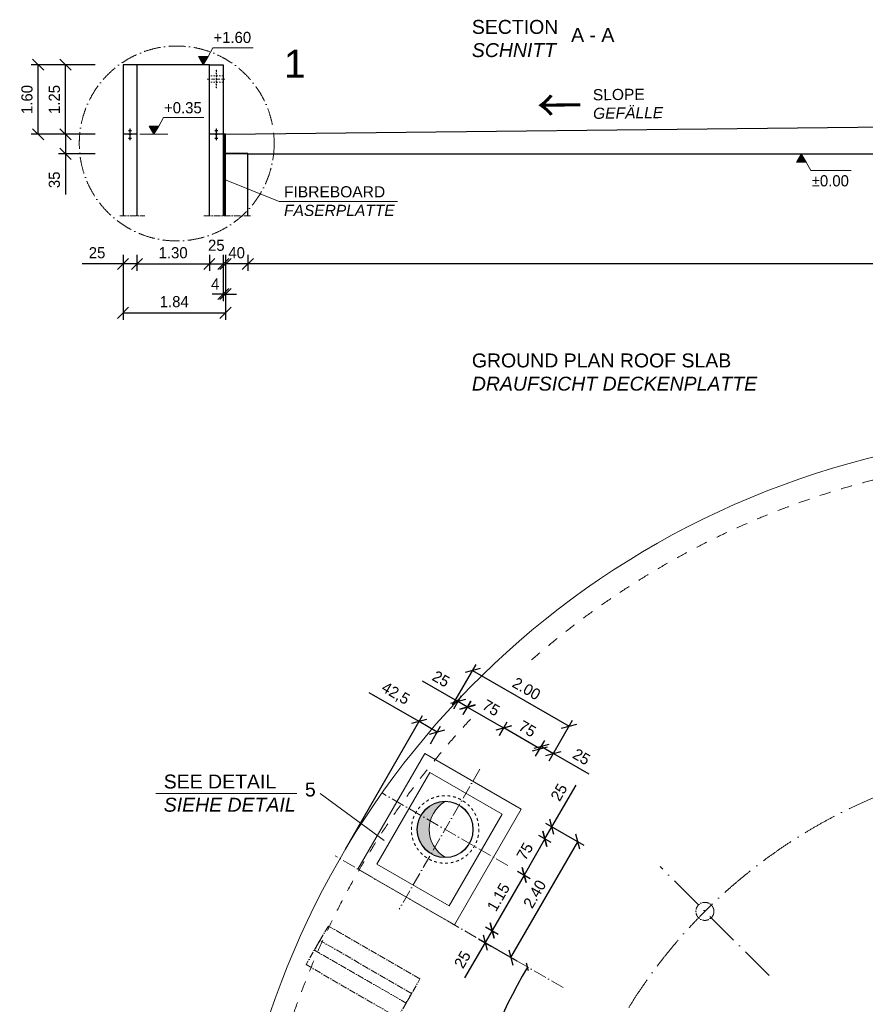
# Model space of a CAD drawing. Header units: millimetres. Extents: x -3395 to 5934498, y -177084 to 63013.
# Tile 34 of 121: x 171118 to 186301, y -78802 to -61126. Entities that reach past the tile are written whole.
import ezdxf

# ---------------------------------------------------------------- set-up
doc = ezdxf.new("R2010")
doc.units = ezdxf.units.MM
doc.linetypes.add('ACAD_ISO10W100', pattern=[18, 12, -3, 0, -3])
doc.linetypes.add('JIS_02_1.0', pattern=[2, 1, -1])
doc.layers.add('Bemaßung', color=7, linetype='Continuous', lineweight=9)
doc.layers.add('Beschriftung', color=7, linetype='Continuous', lineweight=9)
doc.styles.add('LBB3.5M1000', font='isocp.shx', dxfattribs={"height": 3.5})
doc.dimstyles.new('DIN', dxfattribs={"dimtxt": 2.5, "dimasz": 2.5, "dimexe": 1.25, "dimexo": 0.625, "dimtad": 1, "dimtih": 1, "dimdec": 4, "dimdsep": 46, "dimlunit": 6, "dimtxsty": 'Standard', "dimcen": 2.5, "dimadec": 0, "dimazin": 0, "dimtfac": 1, "dimtdec": 4, "dimtmove": 0, "dimatfit": 3, "dimfxl": 0, "dimtvp": 1, "dimtolj": 1, "dimtzin": 0, "dimarcsym": 0})

# ---------------------------------------------------------------- blocks, each defined once
blk = doc.blocks.new('_Oblique')
at = {"color": 0, "linetype": 'ByBlock', "lineweight": -2}
blk.add_line((-0.5, -0.5), (0.5, 0.5), dxfattribs=at)
blk = doc.blocks.new('*D219')
at = {"layer": 'Bemaßung', "color": 0, "lineweight": -2, "transparency": 16777216}
for p, q in [((172973, -65349), (172973, -65636)), ((173223, -65349), (173223, -65636)), ((172973, -65511), (172240, -65511)), ((173223, -65511), (172973, -65511))]:
    blk.add_line(p, q, dxfattribs=at)
at = {"layer": 'DEFPOINTS', "color": 0, "transparency": 16777216}
for p in [(172973, -64649), (173223, -64649), (173223, -65511)]:
    blk.add_point(p, dxfattribs=at)
at = {"layer": 'Bemaßung', "color": 0, "lineweight": -2, "transparency": 16777216, "xscale": 200, "yscale": 200, "zscale": 200, "rotation": 180}
blk.add_blockref('_Oblique', (172973, -65511), dxfattribs=at)
at = {"layer": 'Bemaßung', "color": 0, "lineweight": -2, "transparency": 16777216, "xscale": 200, "yscale": 200, "zscale": 200}
blk.add_blockref('_Oblique', (173223, -65511), dxfattribs=at)
at = {"layer": 'Bemaßung', "color": 0, "transparency": 16777216, "insert": (172507, -65311), "char_height": 200, "attachment_point": 5}
blk.add_mtext('\\A1;25', dxfattribs=at)
blk = doc.blocks.new('*D220')
at = {"layer": 'Bemaßung', "color": 0, "lineweight": -2, "transparency": 16777216}
for p, q in [((173223, -65349), (173223, -65636)), ((174523, -65349), (174523, -65636)), ((173223, -65511), (174523, -65511))]:
    blk.add_line(p, q, dxfattribs=at)
at = {"layer": 'DEFPOINTS', "color": 0, "transparency": 16777216}
for p in [(173223, -64649), (174523, -64649), (174523, -65511)]:
    blk.add_point(p, dxfattribs=at)
at = {"layer": 'Bemaßung', "color": 0, "lineweight": -2, "transparency": 16777216, "xscale": 200, "yscale": 200, "zscale": 200, "rotation": 180}
blk.add_blockref('_Oblique', (173223, -65511), dxfattribs=at)
at = {"layer": 'Bemaßung', "color": 0, "lineweight": -2, "transparency": 16777216, "xscale": 200, "yscale": 200, "zscale": 200}
blk.add_blockref('_Oblique', (174523, -65511), dxfattribs=at)
at = {"layer": 'Bemaßung', "color": 0, "transparency": 16777216, "insert": (173873, -65311), "char_height": 200, "attachment_point": 5}
blk.add_mtext('\\A1;1.30', dxfattribs=at)
blk = doc.blocks.new('*D221')
at = {"layer": 'Bemaßung', "color": 0, "lineweight": -2, "transparency": 16777216}
for p, q in [((174813, -65349), (174813, -65636)), ((175213, -65349), (175213, -65636)), ((175213, -65511), (174813, -65511))]:
    blk.add_line(p, q, dxfattribs=at)
at = {"layer": 'DEFPOINTS', "color": 0, "transparency": 16777216}
for p in [(174813, -64649), (175213, -64649), (174813, -65511)]:
    blk.add_point(p, dxfattribs=at)
at = {"layer": 'Bemaßung', "color": 0, "lineweight": -2, "transparency": 16777216, "xscale": 200, "yscale": 200, "zscale": 200, "rotation": 180}
blk.add_blockref('_Oblique', (174813, -65511), dxfattribs=at)
at = {"layer": 'Bemaßung', "color": 0, "lineweight": -2, "transparency": 16777216, "xscale": 200, "yscale": 200, "zscale": 200}
blk.add_blockref('_Oblique', (175213, -65511), dxfattribs=at)
at = {"layer": 'Bemaßung', "color": 0, "transparency": 16777216, "insert": (175013, -65311), "char_height": 200, "attachment_point": 5}
blk.add_mtext('\\A1;40', dxfattribs=at)
blk = doc.blocks.new('*D223')
at = {"layer": 'Bemaßung', "color": 0, "lineweight": -2, "transparency": 16777216}
for p, q in [((175213, -65349), (175213, -65636)), ((205063, -65349), (205063, -65636)), ((205063, -65511), (175213, -65511))]:
    blk.add_line(p, q, dxfattribs=at)
at = {"layer": 'DEFPOINTS', "color": 0, "transparency": 16777216}
for p in [(175213, -64649), (205063, -64649), (175213, -65511)]:
    blk.add_point(p, dxfattribs=at)
at = {"layer": 'Bemaßung', "color": 0, "lineweight": -2, "transparency": 16777216, "xscale": 200, "yscale": 200, "zscale": 200, "rotation": 180}
blk.add_blockref('_Oblique', (175213, -65511), dxfattribs=at)
at = {"layer": 'Bemaßung', "color": 0, "lineweight": -2, "transparency": 16777216, "xscale": 200, "yscale": 200, "zscale": 200}
blk.add_blockref('_Oblique', (205063, -65511), dxfattribs=at)
at = {"layer": 'Bemaßung', "color": 0, "transparency": 16777216, "insert": (190138, -65311), "char_height": 200, "attachment_point": 5}
blk.add_mtext('\\A1;29.85', dxfattribs=at)
blk = doc.blocks.new('*D225')
at = {"layer": 'Bemaßung', "color": 0, "lineweight": -2, "transparency": 16777216}
for p, q in [((172273, -61934), (171324, -61934)), ((171449, -63184), (171449, -61934)), ((172273, -63184), (171324, -63184))]:
    blk.add_line(p, q, dxfattribs=at)
at = {"layer": 'DEFPOINTS', "color": 0, "transparency": 16777216}
for p in [(171449, -61934), (172973, -61934), (172973, -63184)]:
    blk.add_point(p, dxfattribs=at)
at = {"layer": 'Bemaßung', "color": 0, "lineweight": -2, "transparency": 16777216, "xscale": 200, "yscale": 200, "zscale": 200}
for p, rotation in [((171449, -61934), 90), ((171449, -63184), 270)]:
    blk.add_blockref('_Oblique', p, dxfattribs=dict(at, rotation=rotation))
at = {"layer": 'Bemaßung', "color": 0, "transparency": 16777216, "insert": (171249, -62559), "char_height": 200, "attachment_point": 5, "rotation": 90}
blk.add_mtext('\\A1;1.60', dxfattribs=at)
blk = doc.blocks.new('*D226')
at = {"layer": 'Bemaßung', "color": 0, "lineweight": -2, "transparency": 16777216}
for p, q in [((172473, -63184), (171816, -63184)), ((171941, -63184), (171941, -63534)), ((172473, -63534), (171816, -63534)), ((171941, -63534), (171941, -64267))]:
    blk.add_line(p, q, dxfattribs=at)
at = {"layer": 'DEFPOINTS', "color": 0, "transparency": 16777216}
for p in [(171941, -63184), (172973, -63184), (172973, -63534)]:
    blk.add_point(p, dxfattribs=at)
at = {"layer": 'Bemaßung', "color": 0, "lineweight": -2, "transparency": 16777216, "xscale": 200, "yscale": 200, "zscale": 200}
for p, rotation in [((171941, -63184), 90), ((171941, -63534), 270)]:
    blk.add_blockref('_Oblique', p, dxfattribs=dict(at, rotation=rotation))
at = {"layer": 'Bemaßung', "color": 0, "transparency": 16777216, "insert": (171741, -64001), "char_height": 200, "attachment_point": 5, "rotation": 90}
blk.add_mtext('\\A1;35', dxfattribs=at)
blk = doc.blocks.new('*D227')
at = {"layer": 'Bemaßung', "color": 0, "lineweight": -2, "transparency": 16777216}
for p, q in [((172473, -61934), (171816, -61934)), ((171941, -63184), (171941, -61934)), ((172473, -63184), (171816, -63184))]:
    blk.add_line(p, q, dxfattribs=at)
at = {"layer": 'DEFPOINTS', "color": 0, "transparency": 16777216}
for p in [(171941, -61934), (172973, -61934), (172973, -63184)]:
    blk.add_point(p, dxfattribs=at)
at = {"layer": 'Bemaßung', "color": 0, "lineweight": -2, "transparency": 16777216, "xscale": 200, "yscale": 200, "zscale": 200}
for p, rotation in [((171941, -61934), 90), ((171941, -63184), 270)]:
    blk.add_blockref('_Oblique', p, dxfattribs=dict(at, rotation=rotation))
at = {"layer": 'Bemaßung', "color": 0, "transparency": 16777216, "insert": (171741, -62559), "char_height": 200, "attachment_point": 5, "rotation": 90}
blk.add_mtext('\\A1;1.25', dxfattribs=at)
blk = doc.blocks.new('*D243')
at = {"layer": 'Bemaßung', "color": 0, "lineweight": -2, "transparency": 16777216}
blk.add_arc((190138, -83851), 11437, 150, 180, dxfattribs=at)
at = {"layer": 'DEFPOINTS', "color": 0, "transparency": 16777216}
for p in [(176780, -76138), (180875, -78503), (179391, -79939), (172257, -83851), (204110, -83851)]:
    blk.add_point(p, dxfattribs=at)
at = {"layer": 'Bemaßung', "color": 0, "lineweight": -2, "transparency": 16777216, "xscale": 100, "yscale": 100, "zscale": 100}
for p, rotation in [((180234, -78132), 60.00000000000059), ((178702, -83851), 270)]:
    blk.add_blockref('_Oblique', p, dxfattribs=dict(at, rotation=rotation))
at = {"layer": 'Bemaßung', "color": 0, "transparency": 16777216, "insert": (178881, -80852), "char_height": 200, "attachment_point": 5, "rotation": 75.0835}
blk.add_mtext('\\A1;30°', dxfattribs=at)
blk = doc.blocks.new('*D245')
at = {"layer": 'Bemaßung', "color": 0, "lineweight": -2, "transparency": 16777216}
for p, q in [((179481, -77409), (179707, -77540)), ((179599, -77477), (179474, -77694)), ((179474, -77694), (179107, -78329)), ((179356, -77626), (179582, -77756))]:
    blk.add_line(p, q, dxfattribs=at)
at = {"layer": 'DEFPOINTS', "color": 0, "transparency": 16777216}
for p in [(179048, -77159), (178923, -77376), (179474, -77694)]:
    blk.add_point(p, dxfattribs=at)
at = {"layer": 'Bemaßung', "color": 0, "lineweight": -2, "transparency": 16777216, "xscale": 200, "yscale": 200, "zscale": 200}
for p, rotation in [((179599, -77477), 60.00000000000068), ((179474, -77694), 240.0000000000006)]:
    blk.add_blockref('_Oblique', p, dxfattribs=dict(at, rotation=rotation))
at = {"layer": 'Bemaßung', "color": 0, "transparency": 16777216, "insert": (179067, -77998), "char_height": 200, "attachment_point": 5, "rotation": 60}
blk.add_mtext('\\A1;25', dxfattribs=at)
blk = doc.blocks.new('*D246')
at = {"layer": 'Bemaßung', "color": 0, "lineweight": -2, "transparency": 16777216}
for p, q in [((180174, -76481), (179599, -77477)), ((180056, -76413), (180282, -76544)), ((179481, -77409), (179707, -77540))]:
    blk.add_line(p, q, dxfattribs=at)
at = {"layer": 'DEFPOINTS', "color": 0, "transparency": 16777216}
for p in [(179623, -76163), (179048, -77159), (179599, -77477)]:
    blk.add_point(p, dxfattribs=at)
at = {"layer": 'Bemaßung', "color": 0, "lineweight": -2, "transparency": 16777216, "xscale": 200, "yscale": 200, "zscale": 200}
for p, rotation in [((180174, -76481), 60.00000000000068), ((179599, -77477), 240.0000000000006)]:
    blk.add_blockref('_Oblique', p, dxfattribs=dict(at, rotation=rotation))
at = {"layer": 'Bemaßung', "color": 0, "transparency": 16777216, "insert": (179713, -76879), "char_height": 200, "attachment_point": 5, "rotation": 60}
blk.add_mtext('\\A1;1.15', dxfattribs=at)
blk = doc.blocks.new('*D247')
at = {"layer": 'Bemaßung', "color": 0, "lineweight": -2, "transparency": 16777216}
for p, q in [((180556, -75547), (181246, -75946)), ((179938, -77962), (181138, -75883)), ((179356, -77626), (180046, -78024))]:
    blk.add_line(p, q, dxfattribs=at)
at = {"layer": 'DEFPOINTS', "color": 0, "transparency": 16777216}
for p in [(180123, -75297), (181138, -75883), (178923, -77376)]:
    blk.add_point(p, dxfattribs=at)
at = {"layer": 'Bemaßung', "color": 0, "lineweight": -2, "transparency": 16777216, "xscale": 200, "yscale": 200, "zscale": 200}
for p, rotation in [((181138, -75883), 60.00000000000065), ((179938, -77962), 240.0000000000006)]:
    blk.add_blockref('_Oblique', p, dxfattribs=dict(at, rotation=rotation))
at = {"layer": 'Bemaßung', "color": 0, "transparency": 16777216, "insert": (180365, -76822), "char_height": 200, "attachment_point": 5, "rotation": 60}
blk.add_mtext('\\A1;2.40', dxfattribs=at)
blk = doc.blocks.new('*D248')
at = {"layer": 'Bemaßung', "color": 0, "lineweight": -2, "transparency": 16777216}
for p, q in [((180431, -75764), (180657, -75894)), ((180549, -75832), (180174, -76481)), ((180056, -76413), (180282, -76544))]:
    blk.add_line(p, q, dxfattribs=at)
at = {"layer": 'DEFPOINTS', "color": 0, "transparency": 16777216}
for p in [(179998, -75514), (179623, -76163), (180174, -76481)]:
    blk.add_point(p, dxfattribs=at)
at = {"layer": 'Bemaßung', "color": 0, "lineweight": -2, "transparency": 16777216, "xscale": 200, "yscale": 200, "zscale": 200}
for p, rotation in [((180549, -75832), 60.00000000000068), ((180174, -76481), 240.0000000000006)]:
    blk.add_blockref('_Oblique', p, dxfattribs=dict(at, rotation=rotation))
at = {"layer": 'Bemaßung', "color": 0, "transparency": 16777216, "insert": (180188, -76056), "char_height": 200, "attachment_point": 5, "rotation": 60}
blk.add_mtext('\\A1;75', dxfattribs=at)
blk = doc.blocks.new('*D249')
at = {"layer": 'Bemaßung', "color": 0, "lineweight": -2, "transparency": 16777216}
for p, q in [((180674, -75615), (181107, -74865)), ((180549, -75832), (180674, -75615)), ((180556, -75547), (180782, -75678)), ((180431, -75764), (180657, -75894))]:
    blk.add_line(p, q, dxfattribs=at)
at = {"layer": 'DEFPOINTS', "color": 0, "transparency": 16777216}
for p in [(180123, -75297), (179998, -75514), (180674, -75615)]:
    blk.add_point(p, dxfattribs=at)
at = {"layer": 'Bemaßung', "color": 0, "lineweight": -2, "transparency": 16777216, "xscale": 200, "yscale": 200, "zscale": 200}
for p, rotation in [((180674, -75615), 60.00000000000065), ((180549, -75832), 240.0000000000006)]:
    blk.add_blockref('_Oblique', p, dxfattribs=dict(at, rotation=rotation))
at = {"layer": 'Bemaßung', "color": 0, "transparency": 16777216, "insert": (180801, -74996), "char_height": 200, "attachment_point": 5, "rotation": 60}
blk.add_mtext('\\A1;25', dxfattribs=at)
blk = doc.blocks.new('*D250')
at = {"layer": 'Bemaßung', "color": 0, "lineweight": -2, "transparency": 16777216}
for p, q in [((180382, -74350), (180547, -74065)), ((180484, -74173), (180701, -74298)), ((180623, -74431), (180763, -74190)), ((180701, -74298), (181336, -74665))]:
    blk.add_line(p, q, dxfattribs=at)
at = {"layer": 'DEFPOINTS', "color": 0, "transparency": 16777216}
for p in [(180701, -74298), (179882, -75216), (180123, -75297)]:
    blk.add_point(p, dxfattribs=at)
at = {"layer": 'Bemaßung', "color": 0, "lineweight": -2, "transparency": 16777216, "xscale": 200, "yscale": 200, "zscale": 200}
for p, rotation in [((180484, -74173), 150.0000000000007), ((180701, -74298), 330.0000000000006)]:
    blk.add_blockref('_Oblique', p, dxfattribs=dict(at, rotation=rotation))
at = {"layer": 'Bemaßung', "color": 0, "transparency": 16777216, "insert": (181205, -74358), "char_height": 200, "attachment_point": 5, "rotation": 330}
blk.add_mtext('\\A1;25', dxfattribs=at)
blk = doc.blocks.new('*D251')
at = {"layer": 'Bemaßung', "color": 0, "lineweight": -2, "transparency": 16777216}
for p, q in [((178987, -73366), (178352, -73000)), ((178910, -73500), (179049, -73258)), ((179160, -73466), (178987, -73366)), ((179083, -73600), (179222, -73358))]:
    blk.add_line(p, q, dxfattribs=at)
at = {"layer": 'DEFPOINTS', "color": 0, "transparency": 16777216}
for p in [(178987, -73366), (178410, -74366), (178583, -74466)]:
    blk.add_point(p, dxfattribs=at)
at = {"layer": 'Bemaßung', "color": 0, "lineweight": -2, "transparency": 16777216, "xscale": 200, "yscale": 200, "zscale": 200}
for p, rotation in [((178987, -73366), 149.9999999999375), ((179160, -73466), 329.9999999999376)]:
    blk.add_blockref('_Oblique', p, dxfattribs=dict(at, rotation=rotation))
at = {"layer": 'Bemaßung', "color": 0, "transparency": 16777216, "insert": (178683, -72960), "char_height": 200, "attachment_point": 5, "rotation": 330}
blk.add_mtext('\\A1;25', dxfattribs=at)
blk = doc.blocks.new('*D252')
at = {"layer": 'Bemaßung', "color": 0, "lineweight": -2, "transparency": 16777216}
for p, q in [((179732, -73975), (179872, -73733)), ((180459, -74216), (179809, -73841)), ((180382, -74350), (180522, -74108))]:
    blk.add_line(p, q, dxfattribs=at)
at = {"layer": 'DEFPOINTS', "color": 0, "transparency": 16777216}
for p in [(179809, -73841), (179232, -74841), (179882, -75216)]:
    blk.add_point(p, dxfattribs=at)
at = {"layer": 'Bemaßung', "color": 0, "lineweight": -2, "transparency": 16777216, "xscale": 200, "yscale": 200, "zscale": 200}
for p, rotation in [((179809, -73841), 150.0000000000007), ((180459, -74216), 330.0000000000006)]:
    blk.add_blockref('_Oblique', p, dxfattribs=dict(at, rotation=rotation))
at = {"layer": 'Bemaßung', "color": 0, "transparency": 16777216, "insert": (180234, -73855), "char_height": 200, "attachment_point": 5, "rotation": 330}
blk.add_mtext('\\A1;75', dxfattribs=at)
blk = doc.blocks.new('*D253')
at = {"layer": 'Bemaßung', "color": 0, "lineweight": -2, "transparency": 16777216}
for p, q in [((179080, -73598), (179220, -73356)), ((179157, -73465), (179807, -73840)), ((179730, -73973), (179869, -73731))]:
    blk.add_line(p, q, dxfattribs=at)
at = {"layer": 'DEFPOINTS', "color": 0, "transparency": 16777216}
for p in [(179807, -73840), (178580, -74464), (179230, -74839)]:
    blk.add_point(p, dxfattribs=at)
at = {"layer": 'Bemaßung', "color": 0, "lineweight": -2, "transparency": 16777216, "xscale": 200, "yscale": 200, "zscale": 200}
for p, rotation in [((179157, -73465), 149.9999999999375), ((179807, -73840), 329.9999999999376)]:
    blk.add_blockref('_Oblique', p, dxfattribs=dict(at, rotation=rotation))
at = {"layer": 'Bemaßung', "color": 0, "transparency": 16777216, "insert": (179582, -73479), "char_height": 200, "attachment_point": 5, "rotation": 330}
blk.add_mtext('\\A1;75', dxfattribs=at)
blk = doc.blocks.new('*D254')
at = {"layer": 'Bemaßung', "color": 0, "lineweight": -2, "transparency": 16777216}
for p, q in [((178891, -73431), (179313, -72701)), ((179251, -72809), (180983, -73809)), ((180623, -74431), (181045, -73701))]:
    blk.add_line(p, q, dxfattribs=at)
at = {"layer": 'DEFPOINTS', "color": 0, "transparency": 16777216}
for p in [(180983, -73809), (178391, -74297), (180123, -75297)]:
    blk.add_point(p, dxfattribs=at)
at = {"layer": 'Bemaßung', "color": 0, "lineweight": -2, "transparency": 16777216, "xscale": 200, "yscale": 200, "zscale": 200}
for p, rotation in [((179251, -72809), 150.0000000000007), ((180983, -73809), 330.0000000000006)]:
    blk.add_blockref('_Oblique', p, dxfattribs=dict(at, rotation=rotation))
at = {"layer": 'Bemaßung', "color": 0, "transparency": 16777216, "insert": (180217, -73136), "char_height": 200, "attachment_point": 5, "rotation": 330}
blk.add_mtext('\\A1;2.00', dxfattribs=at)
blk = doc.blocks.new('*D255')
at = {"layer": 'Bemaßung', "color": 0, "lineweight": -2, "transparency": 16777216}
for p, q in [((178288, -73727), (177393, -73210)), ((176967, -76015), (178350, -73618)), ((178613, -73914), (178288, -73727)), ((178491, -74124), (178675, -73806))]:
    blk.add_line(p, q, dxfattribs=at)
at = {"layer": 'DEFPOINTS', "color": 0, "transparency": 16777216}
for p in [(178288, -73727), (178391, -74297), (176867, -76188)]:
    blk.add_point(p, dxfattribs=at)
at = {"layer": 'Bemaßung', "color": 0, "lineweight": -2, "transparency": 16777216, "xscale": 200, "yscale": 200, "zscale": 200}
for p, rotation in [((178288, -73727), 150.0000000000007), ((178613, -73914), 330.0000000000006)]:
    blk.add_blockref('_Oblique', p, dxfattribs=dict(at, rotation=rotation))
at = {"layer": 'Bemaßung', "color": 0, "transparency": 16777216, "insert": (177862, -73231), "char_height": 200, "attachment_point": 5, "rotation": 330}
blk.add_mtext('\\A1;42,5', dxfattribs=at)
blk = doc.blocks.new('*D290')
at = {"layer": 'Bemaßung', "color": 0, "lineweight": -2, "transparency": 16777216}
blk.add_arc((189849, -83861), 11437, 360, 30, dxfattribs=at)
at = {"layer": 'DEFPOINTS', "color": 0, "transparency": 16777216}
for p in [(203207, -76148), (199112, -78513), (200596, -79949), (175877, -83861), (207730, -83861)]:
    blk.add_point(p, dxfattribs=at)
at = {"layer": 'Bemaßung', "color": 0, "lineweight": -2, "transparency": 16777216, "xscale": 100, "yscale": 100, "zscale": 100}
for p, rotation in [((199753, -78143), 119.9999999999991), ((201285, -83861), 269.9999999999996)]:
    blk.add_blockref('_Oblique', p, dxfattribs=dict(at, rotation=rotation))
at = {"layer": 'Bemaßung', "color": 0, "transparency": 16777216, "insert": (201146, -80862), "char_height": 200, "attachment_point": 5, "rotation": 284.8665}
blk.add_mtext('\\A1;30°', dxfattribs=at)
blk = doc.blocks.new('*D729')
at = {"layer": 'Bemaßung', "color": 0, "lineweight": -2, "transparency": 16777216}
for p, q in [((174523, -65349), (174523, -65636)), ((174773, -65349), (174773, -65636)), ((174523, -65511), (174773, -65511))]:
    blk.add_line(p, q, dxfattribs=at)
at = {"layer": 'DEFPOINTS', "color": 0, "transparency": 16777216}
for p in [(174523, -64649), (174773, -64649), (174773, -65511)]:
    blk.add_point(p, dxfattribs=at)
at = {"layer": 'Bemaßung', "color": 0, "lineweight": -2, "transparency": 16777216, "xscale": 200, "yscale": 200, "zscale": 200, "rotation": 180}
blk.add_blockref('_Oblique', (174523, -65511), dxfattribs=at)
at = {"layer": 'Bemaßung', "color": 0, "lineweight": -2, "transparency": 16777216, "xscale": 200, "yscale": 200, "zscale": 200}
blk.add_blockref('_Oblique', (174773, -65511), dxfattribs=at)
at = {"layer": 'Bemaßung', "color": 0, "transparency": 16777216, "insert": (174648, -65177), "char_height": 200, "attachment_point": 5}
blk.add_mtext('\\A1;25', dxfattribs=at)
blk = doc.blocks.new('*D730')
at = {"layer": 'Bemaßung', "color": 0, "lineweight": -2, "transparency": 16777216}
for p, q in [((174773, -65349), (174773, -66177)), ((174813, -65349), (174813, -66177)), ((174773, -66052), (174573, -66052)), ((174773, -66052), (174813, -66052)), ((174813, -66052), (175013, -66052))]:
    blk.add_line(p, q, dxfattribs=at)
at = {"layer": 'DEFPOINTS', "color": 0, "transparency": 16777216}
for p in [(174773, -64649), (174813, -64649), (174813, -66052)]:
    blk.add_point(p, dxfattribs=at)
at = {"layer": 'Bemaßung', "color": 0, "lineweight": -2, "transparency": 16777216, "xscale": 200, "yscale": 200, "zscale": 200}
blk.add_blockref('_Oblique', (174773, -66052), dxfattribs=at)
at = {"layer": 'Bemaßung', "color": 0, "lineweight": -2, "transparency": 16777216, "xscale": 200, "yscale": 200, "zscale": 200, "rotation": 180}
blk.add_blockref('_Oblique', (174813, -66052), dxfattribs=at)
at = {"layer": 'Bemaßung', "color": 0, "transparency": 16777216, "insert": (174628, -65872), "char_height": 200, "attachment_point": 5}
blk.add_mtext('\\A1;4', dxfattribs=at)
blk = doc.blocks.new('*D736')
at = {"layer": 'Bemaßung', "color": 0, "lineweight": -2, "transparency": 16777216}
for p, q in [((172973, -65349), (172973, -66514)), ((174813, -65349), (174813, -66514)), ((172973, -66389), (174813, -66389))]:
    blk.add_line(p, q, dxfattribs=at)
at = {"layer": 'DEFPOINTS', "color": 0, "transparency": 16777216}
for p in [(172973, -64649), (174813, -64649), (174813, -66389)]:
    blk.add_point(p, dxfattribs=at)
at = {"layer": 'Bemaßung', "color": 0, "lineweight": -2, "transparency": 16777216, "xscale": 200, "yscale": 200, "zscale": 200, "rotation": 180}
blk.add_blockref('_Oblique', (172973, -66389), dxfattribs=at)
at = {"layer": 'Bemaßung', "color": 0, "lineweight": -2, "transparency": 16777216, "xscale": 200, "yscale": 200, "zscale": 200}
blk.add_blockref('_Oblique', (174813, -66389), dxfattribs=at)
at = {"layer": 'Bemaßung', "color": 0, "transparency": 16777216, "insert": (173893, -66189), "char_height": 200, "attachment_point": 5}
blk.add_mtext('\\A1;1.84', dxfattribs=at)

msp = doc.modelspace()

# ---------------------------------------------------------------- hatches: boundary and pattern name
at = {"lineweight": 5}
h = msp.add_hatch(dxfattribs=at)
h.set_pattern_fill('NET3', color=0, scale=10)
h.paths.add_polyline_path([(174813.42775, -63183.97052), (174773.42775, -63183.97052), (174773.42775, -64649.49795), (174813.42775, -64649.49795)])
at = {"layer": 'Bemaßung'}
h = msp.add_hatch(color=256, dxfattribs=at)
h.dxf.hatch_style = 1
h.paths.add_polyline_path([(174413.90762, -61933.97052), (174499.75336, -61785.28132), (174328.06187, -61785.28132)])
h = msp.add_hatch(color=256, dxfattribs=at)
h.dxf.hatch_style = 1
h.paths.add_polyline_path([(173527.43634, -63183.97052), (173613.28208, -63035.28132), (173441.59059, -63035.28132)])
h = msp.add_hatch(color=256, dxfattribs=at)
h.dxf.hatch_style = 1
h.paths.add_polyline_path([(185151.00772, -63533.97052), (185236.85347, -63682.65972), (185065.16198, -63682.65972)])
h = msp.add_hatch(color=256, dxfattribs=at)
h.dxf.hatch_style = 1
h.paths.add_polyline_path([(178756.1282, -75162.6369, 0.1316524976), (178506.1282, -75229.6242), (178569.08581, -75338.66998, -0.1120754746)])
h.paths.add_polyline_path([(178569.08581, -75338.66998), (178506.1282, -75229.6242, 0.2679491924), (178256.1282, -75662.6369, 0.1316524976), (178323.1155, -75912.6369), (178490.79334, -75815.82805, -0.2183019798)])
h.paths.add_polyline_path([(178490.79334, -75815.82805), (178323.1155, -75912.6369, 0.2679491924), (178756.1282, -76162.6369, -0.1953552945)])

# ---------------------------------------------------------------- linework, layer by layer
for p, q in [((173223.42775, -61933.97052), (172973.42775, -61933.97052)), ((172973.42775, -61933.97052), (172973.42775, -64649.49795)), ((174523.42775, -61933.97052), (173223.42775, -61933.97052)), ((173223.42775, -61933.97052), (173223.42775, -64649.49795)), ((174523.42775, -64649.49795), (174523.42775, -61933.97052)), ((174523.42775, -61933.97052), (174773.42775, -61933.97052)), ((174643.42775, -62034.60975), (174653.42775, -62034.60975)), ((174773.42775, -61933.97052), (174773.42775, -64649.49795)), ((173093.42775, -63084.31724), (173103.42775, -63084.31724)), ((173093.42775, -63087.83714), (173103.42775, -63087.83714)), ((173093.42775, -63091.35705), (173103.42775, -63091.35705)), ((173093.42775, -63094.87695), (173103.42775, -63094.87695)), ((173093.42775, -63098.39686), (173103.42775, -63098.39686)), ((173098.42775, -63083.97052), (173098.42775, -63173.61799)), ((174643.42775, -63084.31724), (174653.42775, -63084.31724)), ((174643.42775, -63087.83714), (174653.42775, -63087.83714)), ((174643.42775, -63091.35705), (174653.42775, -63091.35705)), ((174643.42775, -63094.87695), (174653.42775, -63094.87695)), ((174643.42775, -63098.39686), (174653.42775, -63098.39686)), ((174648.42775, -63083.97052), (174648.42775, -63173.61799)), ((174813.42775, -63183.97052), (188138.42775, -63033.97052)), ((173088.07522, -63183.97052), (172973.42775, -63183.97052)), ((173073.42775, -63112.47648), (173123.42775, -63112.47648)), ((173073.42775, -63255.46456), (173123.42775, -63255.46456)), ((173093.42775, -63101.91676), (173103.42775, -63101.91676)), ((173093.42775, -63105.43667), (173103.42775, -63105.43667)), ((173093.42775, -63108.95657), (173103.42775, -63108.95657)), ((173093.42775, -63258.98447), (173103.42775, -63258.98447)), ((173093.42775, -63262.50437), (173103.42775, -63262.50437)), ((173093.42775, -63266.02428), (173103.42775, -63266.02428)), ((173093.42775, -63269.54418), (173103.42775, -63269.54418)), ((173093.42775, -63273.06409), (173103.42775, -63273.06409)), ((173093.42775, -63276.58399), (173103.42775, -63276.58399)), ((173098.42775, -63194.32305), (173098.42775, -63283.97052)), ((173223.42775, -63183.97052), (173108.78028, -63183.97052)), ((174638.07522, -63183.97052), (174523.42775, -63183.97052)), ((174623.42775, -63112.47648), (174673.42775, -63112.47648)), ((174623.42775, -63255.46456), (174673.42775, -63255.46456)), ((174643.42775, -63101.91676), (174653.42775, -63101.91676)), ((174643.42775, -63105.43667), (174653.42775, -63105.43667)), ((174643.42775, -63108.95657), (174653.42775, -63108.95657)), ((174643.42775, -63258.98447), (174653.42775, -63258.98447)), ((174643.42775, -63262.50437), (174653.42775, -63262.50437)), ((174643.42775, -63266.02428), (174653.42775, -63266.02428)), ((174643.42775, -63269.54418), (174653.42775, -63269.54418)), ((174643.42775, -63273.06409), (174653.42775, -63273.06409)), ((174643.42775, -63276.58399), (174653.42775, -63276.58399)), ((174648.42775, -63194.32305), (174648.42775, -63283.97052)), ((174773.42775, -63183.97052), (174658.78028, -63183.97052)), ((174813.42775, -63183.97052), (174773.42775, -63183.97052)), ((174813.42775, -64649.49795), (174813.42775, -63183.97052)), ((173093.42775, -63280.1039), (173103.42775, -63280.1039)), ((173093.42775, -63283.6238), (173103.42775, -63283.6238)), ((174643.42775, -63280.1039), (174653.42775, -63280.1039)), ((174643.42775, -63283.6238), (174653.42775, -63283.6238)), ((175213.42775, -63526.02382), (174813.42775, -63526.02382)), ((175213.42775, -63533.97052), (174813.42775, -63533.97052)), ((175213.42775, -63525.97052), (175213.42775, -63533.97052)), ((175213.42775, -64649.49795), (175213.42775, -63533.97052)), ((175213.42775, -63533.97052), (205063.42775, -63533.97052))]:
    msp.add_line(p, q)
at = {"linetype": 'ACAD_ISO10W100', "lineweight": 18, "ltscale": 5}
msp.add_line((174803.31274, -62191.75975), (174481.7002, -62191.75975), dxfattribs=at)
at = {"linetype": 'JIS_02_1.0', "lineweight": 18, "ltscale": 25}
for p, q in [((174773.42775, -62134.60975), (174523.42775, -62134.60975)), ((174773.42775, -62248.90975), (174523.42775, -62248.90975))]:
    msp.add_line(p, q, dxfattribs=at)
at = {"lineweight": 5}
for q in [(174795.19078, -63993.6351), (177900.89334, -64389.32953)]:
    msp.add_line((175775.33625, -64389.32953), q, dxfattribs=at)
at = {"linetype": 'ACAD_ISO10W100', "lineweight": 18, "ltscale": 10}
for p, q in [((172913.42775, -64649.49795), (173363.42775, -64649.49795)), ((174423.42775, -64649.49795), (175313.42775, -64649.49795))]:
    msp.add_line(p, q, dxfattribs=at)
at = {"linetype": 'ACAD_ISO10W100', "lineweight": 18, "ltscale": 20}
for p, q in [((179380.75867, -74580.74519), (177931.49773, -77090.93878)), ((179881.96122, -76312.6369), (177630.29517, -75012.6369)), ((180875.39068, -78502.77442), (176779.9859, -76138.29137))]:
    msp.add_line(p, q, dxfattribs=at)
at = {"linetype": 'ACAD_ISO10W100', "lineweight": 18, "ltscale": 50}
msp.add_line((184572.29281, -78284.65643), (182618.29198, -76330.65559), dxfattribs=at)
at = {"linetype": 'JIS_02_1.0', "lineweight": 18, "ltscale": 25}
msp.add_lwpolyline([(174643.42775, -62034.60975), (174653.42775, -62034.60975), (174653.42775, -62348.90975), (174643.42775, -62348.90975)], close=True, dxfattribs=at)
at = {"lineweight": 18, "ltscale": 10}
for points in [[(178391.42062, -74297.37234), (180123.47142, -75297.37234), (178923.47142, -77375.83331), (177191.42062, -76375.83331)], [(178482.92697, -74638.87869), (179781.96507, -75388.87869), (178831.96507, -77034.32696), (177532.92697, -76284.32696)]]:
    msp.add_lwpolyline(points, close=True, dxfattribs=at)
at = {"linetype": 'ACAD_ISO10W100', "lineweight": 5, "ltscale": 10}
for points in [[(176259.72189, -78089.58285), (177905.17015, -79039.58285), (178305.17015, -78346.76253), (176659.72189, -77396.76253)], [(176409.72189, -77829.77523), (178055.17015, -78779.77523), (178155.17015, -78606.57015), (176509.72189, -77656.57015)]]:
    msp.add_lwpolyline(points, close=True, dxfattribs=at)
at = {"linetype": 'ACAD_ISO10W100', "lineweight": 18, "ltscale": 25}
msp.add_circle((173937.73762, -63348.46628), 1749.64537, dxfattribs=at)
for centre in [(173098.42775, -63183.97052), (174648.42775, -63183.97052)]:
    msp.add_circle(centre, 10.35253)
at = {"linetype": 'ACAD_ISO10W100', "lineweight": 18, "ltscale": 50}
msp.add_circle((190138.42775, -83850.79137), 9500, dxfattribs=at)
at = {"linetype": 'JIS_02_1.0', "lineweight": 18, "ltscale": 50}
msp.add_circle((178756.1282, -75662.6369), 606, dxfattribs=at)
at = {"lineweight": 9, "ltscale": 10}
for radius in [506, 500]:
    msp.add_circle((178756.1282, -75662.6369), radius, dxfattribs=at)
at = {"linetype": 'ACAD_ISO10W100', "lineweight": 18, "ltscale": 10}
msp.add_circle((183420.91333, -77133.27694), 161.95, dxfattribs=at)
at = {"lineweight": 18, "ltscale": 10}
msp.add_arc((190138.42775, -83850.79137), 15325, 33.593264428, 180, dxfattribs=at)
at = {"linetype": 'JIS_02_1.0', "lineweight": 18, "ltscale": 200}
for start, end in [(33.689697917, 131.879108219), (137.05540528, 251.667949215)]:
    msp.add_arc((190138.42775, -83850.79137), 14925, start, end, dxfattribs=at)
at = {"lineweight": 9, "ltscale": 10}
msp.add_arc((179050.34112, -75662.6369), 580.13898, 120.473655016, 239.526344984, dxfattribs=at)
at = {"layer": 'Bemaßung'}
for p, q in [((174499.75336, -61785.28132), (174588.49911, -61631.56919)), ((174588.49911, -61631.56919), (175309.6521, -61631.56919)), ((173613.28208, -63035.28132), (173702.02783, -62881.56919)), ((173702.02783, -62881.56919), (174423.18082, -62881.56919)), ((173277.43634, -63183.97052), (173777.43634, -63183.97052)), ((185236.85347, -63682.65972), (185325.59922, -63836.37185)), ((185325.59922, -63836.37185), (186046.75221, -63836.37185))]:
    msp.add_line(p, q, dxfattribs=at)
for points in [[(174413.90762, -61933.97052), (174499.75336, -61785.28132), (174328.06187, -61785.28132)], [(173527.43634, -63183.97052), (173613.28208, -63035.28132), (173441.59059, -63035.28132)], [(185151.00772, -63533.97052), (185236.85347, -63682.65972), (185065.16198, -63682.65972)]]:
    msp.add_lwpolyline(points, close=True, dxfattribs=at)
at = {"layer": 'Beschriftung'}
for p, q in [((176094.8998, -75019.12492), (173561.05486, -75019.12492)), ((176511.20004, -75019.12492), (177659.14925, -75863.04024))]:
    msp.add_line(p, q, dxfattribs=at)

# ---------------------------------------------------------------- texts
at = {"attachment_point": 1, "rotation": 0.64495339, "style": 'LBB3.5M1000'}
for s, insert, char_height, width in [('{\\fArial|b0|i0|c0|p34;SLOPE\\fMS Shell Dlg|b0|i0|c0|p0;\\P\\fArial|b0|i1|c0|p34;GEFÄLLE}', (181408.1641, -62373.86383), 200, 2581.8064933), ('{\\fSimSun|b0|i0|c134|p2;←}', (180398.89789, -62372.67365), 600, 757.9614593)]:
    msp.add_mtext(s, dxfattribs=dict(at, insert=insert, char_height=char_height, width=width))
at = {"layer": 'Bemaßung', "char_height": 200, "attachment_point": 5}
for s, insert in [('\\A1;+1.60', (174935.29942, -61446.18122)), ('\\A1;+0.35', (174048.82815, -62707.81761)), ('\\A1;%%P0.00', (185672.39953, -64019.92658))]:
    msp.add_mtext(s, dxfattribs=dict(at, insert=insert))
at = {"layer": 'Beschriftung', "attachment_point": 1, "style": 'LBB3.5M1000'}
for s, insert, char_height, width in [('{\\fArial|b0|i0|c0|p34;SECTION\\P\\fArial|b0|i1|c0|p34;SCHNITT}', (179236.43493, -61130.67807), 250, 3443.0793233), ('{\\fArial|b0|i0|c0|p34;A - A}', (181019.18745, -61273.79506), 250, 1727.9872427), ('{\\fArial|b0|i0|c0|p34;1}', (175864.12441, -61665.8049), 500, 335.8461916), ('{\\fArial|b0|i0|c0|p34;FIBREBOARD\\P\\fArial|b0|i1|c0|p34;FASERPLATTE}', (175863.70697, -64115.82854), 200, 3019.882333), ('{\\fArial|b0|i0|c0|p34;GROUND PLAN ROOF SLAB\\P\\fArial|b0|i1|c0|p34;DRAUFSICHT DECKENPLATTE}', (179236.43493, -67118.33969), 250, 6126.7285839), ('{\\fArial|b0|i0|c0|p34;SEE DETAIL\\P\\fArial|b0|i1|c0|p34;SIEHE DETAIL}', (173704.5509, -74677.42076), 250, 3443.0793233), ('{\\fArial|b0|i0|c0|p34;5}', (176239.63338, -74820.53775), 250, 288.9441573)]:
    msp.add_mtext(s, dxfattribs=dict(at, insert=insert, char_height=char_height, width=width))

# ---------------------------------------------------------------- dimensions: what is measured, and where the dimension line sits
at = {"layer": 'Bemaßung'}
for base, p1, p2, angle, text, override, picture, middle in [((171449.16987, -61933.97052), (172973.42775, -63183.97052), (172973.42775, -61933.97052), 90, '1.60', {"dimscale": 100, "dimtxt": 2, "dimasz": 2, "dimexo": 7, "dimgap": 1, "dimtih": 0, "dimblk1": 'Oblique', "dimblk2": 'Oblique', "dimsah": 1, "dimtmove": 2}, '*D225', (171249.16987, -62558.97052)), ((171940.6849, -61933.97052), (172973.42775, -63183.97052), (172973.42775, -61933.97052), 90, '1.25', {"dimscale": 100, "dimtxt": 2, "dimasz": 2, "dimexo": 5, "dimgap": 1, "dimtih": 0, "dimblk1": 'Oblique', "dimblk2": 'Oblique', "dimsah": 1}, '*D227', (171740.6849, -62558.97052)), ((178986.77262, -73366.19242), (178582.92697, -74465.67361), (178409.72189, -74365.67361), 150, '25', {"dimscale": 100, "dimtxt": 2, "dimasz": 2, "dimexo": 10, "dimgap": 1, "dimtih": 0, "dimblk1": 'Oblique', "dimblk2": 'Oblique', "dimsah": 1}, '*D251', (178682.62743, -72959.65401)), ((180982.73572, -73809.08292), (178391.42062, -74297.37234), (180123.47142, -75297.37234), 330, '2.00', {"dimscale": 100, "dimtxt": 2, "dimasz": 2, "dimexo": 10, "dimgap": 1, "dimtih": 0, "dimblk1": 'Oblique', "dimblk2": 'Oblique', "dimsah": 1}, '*D254', (180216.71032, -73135.87784)), ((178287.89075, -73726.52355), (178391.42062, -74297.37234), (176866.58844, -76188.29137), 330, '42,5', {"dimscale": 100, "dimtxt": 2, "dimasz": 2, "dimexo": 2, "dimgap": 1, "dimtih": 0, "dimblk1": 'Oblique', "dimblk2": 'Oblique', "dimsah": 1}, '*D255', (177862.17508, -73230.55138)), ((179806.86111, -73839.67073), (178580.29133, -74464.15192), (179229.81038, -74839.15192), 150, '75', {"dimscale": 100, "dimtxt": 2, "dimasz": 2, "dimexo": 10, "dimgap": 1, "dimtih": 0, "dimblk1": 'Oblique', "dimblk2": 'Oblique', "dimsah": 1}, '*D253', (179582.10159, -73478.96565)), ((179809.49675, -73841.19242), (179881.96507, -75215.67361), (179232.44602, -74840.67361), 330, '75', {"dimscale": 100, "dimtxt": 2, "dimasz": 2, "dimexo": 10, "dimgap": 1, "dimtih": 0, "dimblk1": 'Oblique', "dimblk2": 'Oblique', "dimsah": 1}, '*D252', (180234.25628, -73855.48734)), ((180700.52216, -74297.89115), (179881.96507, -75215.67361), (180123.47142, -75297.37234), 330, '25', {"dimscale": 100, "dimtxt": 2, "dimasz": 2, "dimexo": 10, "dimgap": 1, "dimtih": 0, "dimblk1": 'Oblique', "dimblk2": 'Oblique', "dimsah": 1}, '*D250', (181204.66735, -74358.01941)), ((181137.92125, -75883.06522), (178923.47142, -77375.83331), (180123.47142, -75297.37234), 60, '2.40', {"dimscale": 100, "dimtxt": 2, "dimasz": 2, "dimexo": 5, "dimgap": 1, "dimtih": 0, "dimblk1": 'Oblique', "dimblk2": 'Oblique', "dimsah": 1}, '*D247', (180364.71617, -76822.29571)), ((180173.86158, -76481.16565), (179998.47142, -75513.87869), (179623.47142, -76163.39775), 60, '75', {"dimscale": 100, "dimtxt": 2, "dimasz": 2, "dimexo": 5, "dimgap": 1, "dimtih": 0, "dimblk1": 'Oblique', "dimblk2": 'Oblique', "dimsah": 1}, '*D248', (180188.1565, -76056.40612)), ((179598.86158, -77477.09486), (179623.47142, -76163.39775), (179048.47142, -77159.32696), 60, '1.15', {"dimscale": 100, "dimtxt": 2, "dimasz": 2, "dimexo": 5, "dimgap": 1, "dimtih": 0, "dimblk1": 'Oblique', "dimblk2": 'Oblique', "dimsah": 1}, '*D246', (179713.1565, -76879.13026))]:
    dim = msp.add_linear_dim(base=base, p1=p1, p2=p2, angle=angle, text=text, dimstyle='DIN', override=override, dxfattribs=at)
    dim.commit()
    dim.dimension.update_dxf_attribs({"geometry": picture, "text_midpoint": middle})
for base, p1, p2, angle, text, picture, middle in [((171940.6849, -63183.97052), (172973.42775, -63533.97052), (172973.42775, -63183.97052), 90, '35', '*D226', (171940.6849, -64000.63719)), ((180673.86158, -75615.14025), (179998.47142, -75513.87869), (180123.47142, -75297.37234), 240, '25', '*D249', (180973.86158, -75095.525)), ((179473.86158, -77693.60122), (179048.47142, -77159.32696), (178923.47142, -77375.83331), 60, '25', '*D245', (179240.52825, -78097.7464))]:
    dim = msp.add_linear_dim(base=base, p1=p1, p2=p2, angle=angle, text=text, dimstyle='DIN', override={"dimscale": 100, "dimtxt": 2, "dimasz": 2, "dimexo": 5, "dimgap": 1, "dimtih": 0, "dimblk1": 'Oblique', "dimblk2": 'Oblique', "dimsah": 1}, dxfattribs=at)
    dim.commit()
    dim.dimension.update_dxf_attribs({"geometry": picture, "text_midpoint": middle, "dimtype": 160})
for base, p1, p2, text, override, picture, middle in [((173223.42775, -65511.20979), (172973.42775, -64649.49795), (173223.42775, -64649.49795), '25', {"dimscale": 100, "dimtxt": 2, "dimasz": 2, "dimexo": 7, "dimgap": 1, "dimtih": 0, "dimblk1": 'Oblique', "dimblk2": 'Oblique', "dimsah": 1}, '*D219', (172506.76108, -65511.20979)), ((174773.42775, -65511.20979), (174523.42775, -64649.49795), (174773.42775, -64649.49795), '25', {"dimscale": 100, "dimtxt": 2, "dimasz": 2, "dimexo": 7, "dimgap": 1, "dimtih": 0, "dimblk1": 'Oblique', "dimblk2": 'Oblique', "dimsah": 1, "dimtmove": 2}, '*D729', (174648.42775, -65176.85259)), ((174813.42775, -66052.11828), (174773.42775, -64649.49795), (174813.42775, -64649.49795), '4', {"dimscale": 100, "dimtxt": 2, "dimasz": 2, "dimexo": 7, "dimgap": 1, "dimtih": 0, "dimblk1": 'Oblique', "dimblk2": 'Oblique', "dimsah": 1, "dimtmove": 2}, '*D730', (174627.57831, -65871.53622)), ((174813.42775, -65511.20979), (175213.42775, -64649.49795), (174813.42775, -64649.49795), '40', {"dimscale": 100, "dimtxt": 2, "dimasz": 2, "dimexo": 7, "dimgap": 1, "dimtih": 0, "dimblk1": 'Oblique', "dimblk2": 'Oblique', "dimsah": 1, "dimtmove": 2}, '*D221', (175013.42775, -65311.20979))]:
    dim = msp.add_linear_dim(base=base, p1=p1, p2=p2, text=text, dimstyle='DIN', override=override, dxfattribs=at)
    dim.commit()
    dim.dimension.update_dxf_attribs({"geometry": picture, "text_midpoint": middle, "dimtype": 160})
for base, p1, p2, text, picture, middle in [((174813.42775, -66389.07204), (172973.42775, -64649.49795), (174813.42775, -64649.49795), '1.84', '*D736', (173893.42775, -66189.07204)), ((174523.42775, -65511.20979), (173223.42775, -64649.49795), (174523.42775, -64649.49795), '1.30', '*D220', (173873.42775, -65311.20979)), ((175213.42775, -65511.20979), (205063.42775, -64649.49795), (175213.42775, -64649.49795), '29.85', '*D223', (190138.42775, -65311.20979))]:
    dim = msp.add_linear_dim(base=base, p1=p1, p2=p2, text=text, dimstyle='DIN', override={"dimscale": 100, "dimtxt": 2, "dimasz": 2, "dimexo": 7, "dimgap": 1, "dimtih": 0, "dimblk1": 'Oblique', "dimblk2": 'Oblique', "dimsah": 1, "dimtmove": 2}, dxfattribs=at)
    dim.commit()
    dim.dimension.update_dxf_attribs({"geometry": picture, "text_midpoint": middle})
for base, line1, line2, picture, middle in [((179391.42634, -79939.20275), ((180875.39068, -78502.77442), (176779.9859, -76138.29137)), ((172256.55187, -83850.79137), (204109.67293, -83850.79137)), '*D243', (178880.90154, -80851.92755)), ((200595.60582, -79949.3236), ((199111.64148, -78512.89528), (203207.04626, -76148.41222)), ((207730.48029, -83860.91222), (175877.35923, -83860.91222)), '*D290', (201145.73362, -80862.04841))]:
    dim = msp.add_angular_dim_2l(base=base, line1=line1, line2=line2, dimstyle='DIN', override={"dimscale": 100, "dimtxt": 2, "dimasz": 1, "dimgap": 0.5, "dimtih": 0, "dimblk1": 'Oblique', "dimblk2": 'Oblique', "dimsah": 1, "dimtmove": 2}, dxfattribs=at)
    dim.commit()
    dim.dimension.update_dxf_attribs({"geometry": picture, "text_midpoint": middle, "dimtype": 162})

doc.saveas('drawing.dxf')
